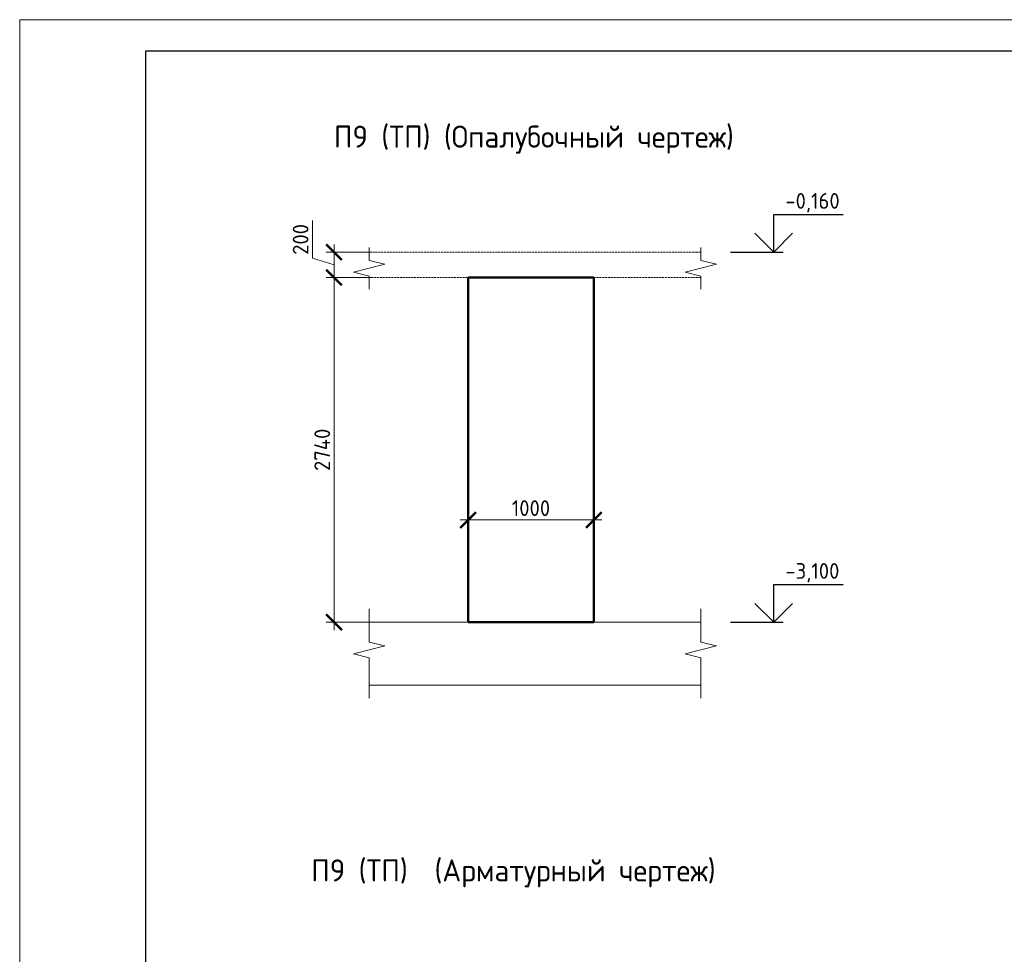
# Model space of a CAD drawing. Header units: millimetres. Extents: x 349531 to 1063351, y -131924 to 96186.
# Tile 181 of 230: x 954412 to 970063, y -50962 to -36112. Entities that reach past the tile are written whole.
import ezdxf

# ---------------------------------------------------------------- set-up
doc = ezdxf.new("R2010")
doc.units = ezdxf.units.MM
doc.linetypes.add('01 Штриховая _4 мм_', pattern=[6, 3.5, -2.5])
for name, color, linetype, lineweight in [('AF_Perekritie', 90, 'Continuous', 18), ('AF_Stena', 90, 'Continuous', 18), ('KR_Fundament', 253, 'Continuous', 18), ('РАЗМЕРЫ', 1, 'Continuous', 9), ('ТОНКИЕ', 7, 'Continuous', 9)]:
    doc.layers.add(name, color=color, linetype=linetype, lineweight=lineweight)
doc.layers.add('ТОЛСТЫЕ_ОСНОВНЫЕ', color=6, linetype='Continuous')
doc.styles.add('GOST-2.304_Type-B', font='GOST_Common.ttf')
doc.dimstyles.new('мой 25', dxfattribs={"dimscale": 100, "dimtxt": 2.5, "dimasz": 2.5, "dimexe": 1.25, "dimexo": 0.625, "dimtad": 1, "dimdec": 0, "dimlfac": 0.5, "dimtxsty": 'GOST-2.304_Type-B', "dimblk": 'ARCHTICK', "dimcen": 2.5, "dimdle": 1.25, "dimaunit": 1, "dimadec": 1, "dimazin": 2, "dimtfac": 1, "dimtdec": 0, "dimtmove": 1, "dimatfit": 3, "dimfxl": 6, "dimfxlon": 1, "dimtfill": 1, "dimlwd": -1, "dimlwe": -1, "dimarcsym": 0})

# ---------------------------------------------------------------- blocks, each defined once
blk = doc.blocks.new('_ArchTick')
at = {"color": 0, "linetype": 'ByBlock', "const_width": 0.15}
blk.add_lwpolyline([(-0.5, -0.5), (0.5, 0.5)], dxfattribs=at)
blk = doc.blocks.new('*D1625')
at = {"layer": 'DEFPOINTS', "color": 0, "transparency": 16777216}
for p in [(963539, -42042), (961539, -42262), (963539, -44061)]:
    blk.add_point(p, dxfattribs=at)
at = {"layer": 'РАЗМЕРЫ', "color": 0, "linetype": 'Continuous', "transparency": 16777216}
for p, q in [((961539, -43461), (961539, -44186)), ((963539, -43461), (963539, -44186)), ((961414, -44061), (963664, -44061))]:
    blk.add_line(p, q, dxfattribs=at)
at = {"layer": 'РАЗМЕРЫ', "color": 0, "transparency": 16777216, "xscale": 250, "yscale": 250, "zscale": 250, "rotation": 180}
blk.add_blockref('_ArchTick', (961539, -44061), dxfattribs=at)
at = {"layer": 'РАЗМЕРЫ', "color": 0, "transparency": 16777216, "xscale": 250, "yscale": 250, "zscale": 250}
blk.add_blockref('_ArchTick', (963539, -44061), dxfattribs=at)
at = {"layer": 'РАЗМЕРЫ', "color": 0, "transparency": 16777216, "insert": (962539, -43873), "char_height": 250, "attachment_point": 5, "style": 'GOST-2.304_Type-B', "bg_fill": 3, "box_fill_scale": 1.1, "bg_fill_color": 256, "bg_fill_true_color": 13158600, "bg_fill_transparency": 0}
blk.add_mtext('1000', dxfattribs=at)
blk = doc.blocks.new('*D1634')
at = {"layer": 'DEFPOINTS', "color": 0, "transparency": 16777216}
for p in [(960328, -39806), (959409, -40206), (960328, -40206)]:
    blk.add_point(p, dxfattribs=at)
at = {"layer": 'РАЗМЕРЫ', "color": 0, "linetype": 'Continuous', "transparency": 16777216}
for p, q in [((959066, -39903), (959066, -39303)), ((959409, -39681), (959409, -40331)), ((959409, -40006), (959066, -39903)), ((960009, -39806), (959284, -39806)), ((960009, -40206), (959284, -40206))]:
    blk.add_line(p, q, dxfattribs=at)
at = {"layer": 'РАЗМЕРЫ', "color": 0, "transparency": 16777216, "xscale": 250, "yscale": 250, "zscale": 250}
for p, rotation in [((959409, -39806), 90), ((959409, -40206), 270)]:
    blk.add_blockref('_ArchTick', p, dxfattribs=dict(at, rotation=rotation))
at = {"layer": 'РАЗМЕРЫ', "color": 0, "transparency": 16777216, "insert": (958878, -39603), "char_height": 250, "attachment_point": 5, "rotation": 90, "style": 'GOST-2.304_Type-B', "bg_fill": 3, "box_fill_scale": 1.1, "bg_fill_color": 256, "bg_fill_true_color": 13158600, "bg_fill_transparency": 0}
blk.add_mtext('200', dxfattribs=at)
blk = doc.blocks.new('*D1635')
at = {"layer": 'DEFPOINTS', "color": 0, "transparency": 16777216}
for p in [(960328, -40206), (959409, -45686), (960887, -45686)]:
    blk.add_point(p, dxfattribs=at)
at = {"layer": 'РАЗМЕРЫ', "color": 0, "linetype": 'Continuous', "transparency": 16777216}
for p, q in [((960009, -40206), (959284, -40206)), ((959409, -40081), (959409, -45811)), ((960009, -45686), (959284, -45686))]:
    blk.add_line(p, q, dxfattribs=at)
at = {"layer": 'РАЗМЕРЫ', "color": 0, "transparency": 16777216, "xscale": 250, "yscale": 250, "zscale": 250}
for p, rotation in [((959409, -40206), 90), ((959409, -45686), 270)]:
    blk.add_blockref('_ArchTick', p, dxfattribs=dict(at, rotation=rotation))
at = {"layer": 'РАЗМЕРЫ', "color": 0, "transparency": 16777216, "insert": (959222, -42946), "char_height": 250, "attachment_point": 5, "rotation": 90, "style": 'GOST-2.304_Type-B', "bg_fill": 3, "box_fill_scale": 1.1, "bg_fill_color": 256, "bg_fill_true_color": 13158600, "bg_fill_transparency": 0}
blk.add_mtext('2740', dxfattribs=at)
blk = doc.blocks.new('*U1380')
at = {"layer": 'ТОЛСТЫЕ_ОСНОВНЫЕ', "color": 6}
blk.add_lwpolyline([(20, 5), (415, 5), (415, 292), (20, 292)], close=True, dxfattribs=at)
at = {"layer": 'ТОНКИЕ'}
blk.add_lwpolyline([(0, 0), (420, 0), (420, 297), (0, 297)], close=True, dxfattribs=at)

msp = doc.modelspace()

# ---------------------------------------------------------------- linework, layer by layer
for points in [[(966397.8, -39205.8), (967503, -39205.8)], [(966397.8, -39805.8), (966397.8, -39205.8)], [(966697.8, -39505.8), (966397.8, -39805.8), (966097.8, -39505.8)], [(965713.2, -39805.8), (966547.8, -39805.8)], [(966397.8, -45085.8), (967503, -45085.8)], [(966397.8, -45685.8), (966397.8, -45085.8)], [(966697.8, -45385.8), (966397.8, -45685.8), (966097.8, -45385.8)], [(965713.2, -45685.8), (966547.8, -45685.8)]]:
    msp.add_lwpolyline(points)
at = {"layer": 'AF_Perekritie', "linetype": '01 Штриховая _4 мм_', "lineweight": 9}
for p, q in [((965158.8, -39805.8), (959967.9, -39805.8)), ((965158.9, -39805.8), (965240.2, -39805.8)), ((959967.9, -40205.8), (965158.8, -40205.8)), ((965240.2, -40205.8), (965158.9, -40205.8))]:
    msp.add_line(p, q, dxfattribs=at)
at = {"layer": 'AF_Stena', "lineweight": 50}
for p, q in [((963538.7, -40205.8), (961538.7, -40205.8)), ((961538.7, -40205.8), (961538.7, -45685.8)), ((963538.7, -45685.8), (963538.7, -40205.8)), ((961538.7, -45685.8), (963538.7, -45685.8))]:
    msp.add_line(p, q, dxfattribs=at)
at = {"layer": 'AF_Stena', "lineweight": 20}
for points in [[(959967.9, -39880.8), (959967.9, -39730.8)], [(965240.2, -39880.8), (965240.2, -39730.8)], [(959967.9, -39880.8), (959967.9, -39935.8)], [(965240.2, -39880.8), (965240.2, -39935.8)], [(960217.9, -39998.3), (959717.9, -40123.3)], [(959967.9, -39935.8), (960217.9, -39998.3)], [(965490.2, -39998.3), (964990.2, -40123.3)], [(965240.2, -39935.8), (965490.2, -39998.3)], [(959717.9, -40123.3), (959967.9, -40185.8)], [(959967.9, -40185.8), (959967.9, -40240.8)], [(964990.2, -40123.3), (965240.2, -40185.8)], [(965240.2, -40185.8), (965240.2, -40240.8)], [(959967.9, -40240.8), (959967.9, -40390.8)], [(965240.2, -40240.8), (965240.2, -40390.8)], [(959967.9, -45945.4), (959967.9, -45473.6)], [(965240.2, -45945.4), (965240.2, -45473.6)], [(959967.9, -45945.4), (959967.9, -46000.4)], [(959967.9, -46000.4), (960217.9, -46062.9)], [(965240.2, -45945.4), (965240.2, -46000.4)], [(965240.2, -46000.4), (965490.2, -46062.9)], [(960217.9, -46062.9), (959717.9, -46187.9)], [(965490.2, -46062.9), (964990.2, -46187.9)], [(959717.9, -46187.9), (959967.9, -46250.4)], [(959967.9, -46250.4), (959967.9, -46305.4)], [(959967.9, -46305.4), (959967.9, -46891.1)], [(964990.2, -46187.9), (965240.2, -46250.4)], [(965240.2, -46250.4), (965240.2, -46305.4)], [(965240.2, -46305.4), (965240.2, -46891.1)]]:
    msp.add_lwpolyline(points, dxfattribs=at)
at = {"layer": 'KR_Fundament', "lineweight": 9}
for p, q in [((965240.2, -45685.8), (959967.9, -45685.8)), ((959967.9, -46685.8), (965240.2, -46685.8))]:
    msp.add_line(p, q, dxfattribs=at)

# ---------------------------------------------------------------- texts
at = {"style": 'GOST-2.304_Type-B'}
for s, p in [('-0,160', (966583.7, -39115.8)), ('-3,100', (966583.7, -44995.8))]:
    msp.add_text(s, height=250, dxfattribs=at).set_placement(p)
at = {"layer": 'РАЗМЕРЫ', "char_height": 350, "attachment_point": 5, "style": 'GOST-2.304_Type-B'}
for s, width, insert in [('П9 (ТП) (Опалубочный чертеж)', 9816.088, (962585.6, -38017.4)), ('П9 (ТП)  (Арматурный чертеж)', 10326.693, (962259.9, -49676.3))]:
    msp.add_mtext_dynamic_manual_height_columns(s, width=width, gutter_width=625, heights=[0], dxfattribs=dict(at, insert=insert))

# ---------------------------------------------------------------- next in the draw order: dimensions: what is measured, and where the dimension line sits
at = {"layer": 'РАЗМЕРЫ'}
dim = msp.add_linear_dim(base=(959409.4, -40205.8), p1=(960328.4, -39805.8), p2=(960328.4, -40205.8), angle=90, dimstyle='мой 25', dxfattribs=at)
dim.commit()
dim.dimension.update_dxf_attribs({"geometry": '*D1634', "text_midpoint": (958878.2, -39840.1)})
dim = msp.add_linear_dim(base=(963538.7, -44060.5), p1=(961538.7, -42262.5), p2=(963538.7, -42042), dimstyle='мой 25', dxfattribs=at)
dim.commit()
dim.dimension.update_dxf_attribs({"geometry": '*D1625', "text_midpoint": (962538.7, -43873)})

# ---------------------------------------------------------------- next in the draw order: dimensions: what is measured, and where the dimension line sits
dim = msp.add_linear_dim(base=(959409.4, -45685.8), p1=(960328.4, -40205.8), p2=(960887.1, -45685.8), angle=90, dimstyle='мой 25', dxfattribs=at)
dim.commit()
dim.dimension.update_dxf_attribs({"geometry": '*D1635', "text_midpoint": (959221.9, -42945.8)})

# ---------------------------------------------------------------- next in the draw order: block references
at = {"xscale": 100, "yscale": 100, "zscale": 100}
msp.add_blockref('*U1380', (954412.4, -65811.7), dxfattribs=at)

doc.saveas('drawing.dxf')
